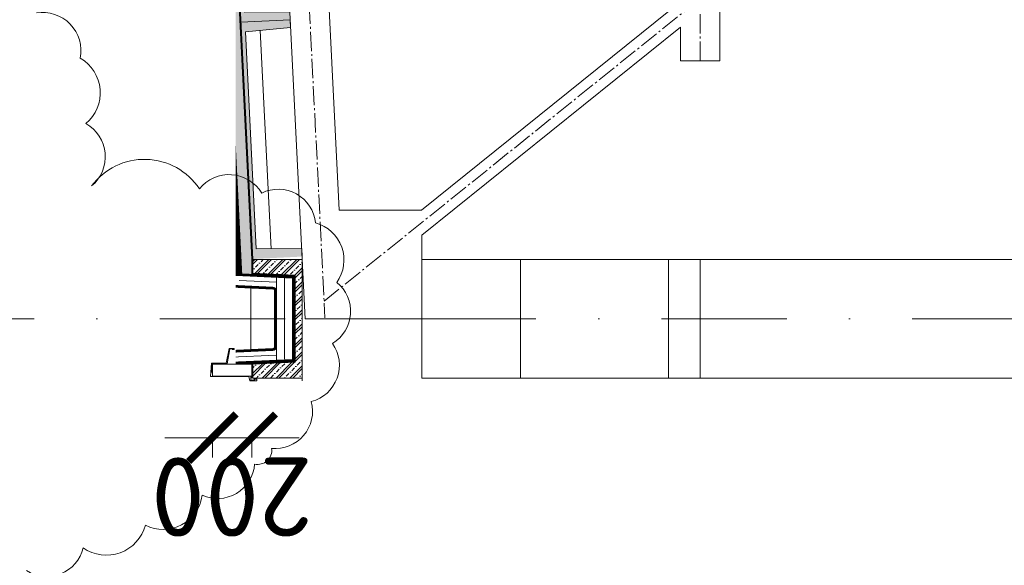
# Model space of a CAD drawing. Header units: millimetres. Extents: x -916886 to 3713765, y -2985421 to 1675785.
# Tile 240 of 256: x 204400 to 209385, y 230702 to 233463. Entities that reach past the tile are written whole.
import ezdxf
from ezdxf import colors
from ezdxf.entities.mleader import LeaderData, LeaderLine
from ezdxf.math import Vec2, Vec3

# ---------------------------------------------------------------- set-up
doc = ezdxf.new("R2010")
doc.units = ezdxf.units.MM
for name, pattern in [('AM_DIN_G_W050', [13.75, 9.75, -1.5, 1, -1.5]), ('CARKOVANA', [5, 3, -2]), ('CENTERX2', [101.6, 63.5, -12.7, 12.7, -12.7]), ('DASHDOT', [25.4, 12.7, -6.35, 0, -6.35])]:
    doc.linetypes.add(name, pattern=pattern)
doc.layers.get('Defpoints').update_dxf_attribs({"color": 8})
for name, color, linetype, lineweight in [('A99_N_kce-pohl', 1, 'Continuous', 9), ('A99_N_kce-rez-ten', 1, 'Continuous', 9), ('A99_N_koty-200', 5, 'Continuous', 5), ('A99_N_koty-200 @ 200', 5, 'Continuous', 5), ('A99_N_koty-200 @ 50 (2)', 5, 'Continuous', 5), ('A99_N_sraf', 252, 'Continuous', 0), ('A99_N_txt-popis-50', 240, 'Continuous', 9), ('A99_N_txt-popis-50 @ 200', 240, 'Continuous', 9), ('A99_N_txt-popis-50 @ 50', 240, 'Continuous', 9), ('A99_S_kce-pohl', 7, 'Continuous', 5), ('A99_S_kce-rez-sil', 7, 'Continuous', 15), ('A99_S_kce-rez-sil @ 200', 7, 'Continuous', 15), ('A99_S_kce-rez-ten', 7, 'Continuous', 9), ('A99_S_osy', 1, 'CENTERX2', 5), ('A99_S_sraf', 252, 'Continuous', 9)]:
    doc.layers.add(name, color=color, linetype=linetype, lineweight=lineweight)
doc.styles.add('A99_kota', font='isocpeur.ttf', dxfattribs={"height": 2})
doc.styles.add('A99_popis', font='isocpeur.ttf')
doc.linetypes.add('IZOLACE', pattern='A,0.00254,-2.54,[134,ltypeshp.shx,S=2.54,R=0,X=-2.54,Y=0],-5.08,[134,ltypeshp.shx,S=2.54,R=180,X=2.54,Y=0],-2.54', length=10.16254)
doc.dimstyles.new('A99_kota_200 new', dxfattribs={"dimscale": 200, "dimtxt": 2, "dimasz": 1.2, "dimexe": 0.5, "dimexo": 1.5, "dimgap": 0.5, "dimtad": 1, "dimdec": 0, "dimzin": 3, "dimdsep": 46, "dimtxsty": 'A99_kota', "dimblk": 'ARCHTICK', "dimcen": 2.5, "dimazin": 2, "dimtfac": 0.75, "dimtdec": 0, "dimtix": 1, "dimtmove": 2, "dimatfit": 0, "dimfxl": 0, "dimtolj": 1, "dimtzin": 0, "dimlwd": 5, "dimlwe": 5, "dimarcsym": 0})

# ---------------------------------------------------------------- blocks, each defined once
blk = doc.blocks.new('_ArchTick')
at = {"color": 0, "linetype": 'ByBlock', "const_width": 0.15}
blk.add_lwpolyline([(-0.5, -0.5), (0.5, 0.5)], dxfattribs=at)
blk = doc.blocks.new('*D4614')
at = {"layer": 'A99_N_koty-200', "color": 0, "linetype": 'Continuous', "lineweight": 5, "ltscale": 10, "transparency": 16777216}
for p, q in [((203539, 232114.9), (203539, 232354.9)), ((204339, 232114.9), (203439, 232114.9)), ((203539, 231789.5), (203539, 232114.9)), ((204339, 231789.5), (203439, 231789.5)), ((203539, 231789.5), (203539, 231549.5))]:
    blk.add_line(p, q, dxfattribs=at)
at = {"layer": 'Defpoints', "color": 0, "linetype": 'Continuous', "lineweight": 0, "ltscale": 10, "transparency": 16777216}
for p in [(203539, 232114.9), (205364.5, 232114.9), (205460.8, 231789.5)]:
    blk.add_point(p, dxfattribs=at)
at = {"layer": 'A99_N_koty-200', "color": 0, "linetype": 'Continuous', "lineweight": 5, "ltscale": 10, "transparency": 16777216, "xscale": 240, "yscale": 240, "zscale": 240}
for p, rotation in [((203539, 232114.9), 270), ((203539, 231789.5), 90)]:
    blk.add_blockref('_ArchTick', p, dxfattribs=dict(at, rotation=rotation))
at = {"layer": 'A99_N_koty-200', "color": 0, "linetype": 'Continuous', "lineweight": 0, "ltscale": 10, "transparency": 16777216, "insert": (203239, 231952.2), "char_height": 400, "attachment_point": 5, "rotation": 90, "style": 'A99_kota'}
blk.add_mtext('\\A1;325', dxfattribs=at)
blk = doc.blocks.new('*D4615')
at = {"layer": 'A99_N_koty-200', "color": 0, "linetype": 'Continuous', "lineweight": 5, "ltscale": 10, "transparency": 16777216}
for p, q in [((203739, 232114.9), (203514, 232114.9)), ((203539, 231789.5), (203539, 232114.9)), ((203739, 231789.5), (203514, 231789.5))]:
    blk.add_line(p, q, dxfattribs=at)
at = {"layer": 'Defpoints', "color": 0, "linetype": 'Continuous', "lineweight": 0, "ltscale": 10, "transparency": 16777216}
for p in [(203539, 232114.9), (205364.5, 232114.9), (205460.8, 231789.5)]:
    blk.add_point(p, dxfattribs=at)
at = {"layer": 'A99_N_koty-200', "color": 0, "linetype": 'Continuous', "lineweight": 5, "ltscale": 10, "transparency": 16777216, "xscale": 60, "yscale": 60, "zscale": 60}
for p, rotation in [((203539, 232114.9), 90), ((203539, 231789.5), 270)]:
    blk.add_blockref('_ArchTick', p, dxfattribs=dict(at, rotation=rotation))
at = {"layer": 'A99_N_koty-200', "color": 0, "linetype": 'Continuous', "lineweight": 0, "ltscale": 10, "transparency": 16777216, "insert": (203464, 231952.2), "char_height": 100, "attachment_point": 5, "rotation": 90, "style": 'A99_kota'}
blk.add_mtext('\\A1;325', dxfattribs=at)
blk = doc.blocks.new('*D536')
at = {"layer": 'A99_S_kce-rez-sil', "color": 0, "linetype": 'Continuous', "lineweight": 5, "ltscale": 0.5, "transparency": 16777216}
for p, q in [((205375, 231360), (205375, 231248.2)), ((205575, 231360), (205575, 231248.2)), ((205375, 231348.2), (205135, 231348.2)), ((205575, 231348.2), (205375, 231348.2)), ((205575, 231348.2), (205815, 231348.2))]:
    blk.add_line(p, q, dxfattribs=at)
at = {"layer": 'Defpoints', "color": 0, "linetype": 'Continuous', "lineweight": 0, "ltscale": 0.5, "transparency": 16777216}
for p in [(205375, 231660), (205575, 231660), (205375, 231348.2)]:
    blk.add_point(p, dxfattribs=at)
at = {"layer": 'A99_S_kce-rez-sil', "color": 0, "linetype": 'Continuous', "lineweight": 5, "ltscale": 0.5, "transparency": 16777216, "xscale": 240, "yscale": 240, "zscale": 240}
for p, rotation in [((205375, 231348.2), 359.9999999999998), ((205575, 231348.2), 179.9999999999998)]:
    blk.add_blockref('_ArchTick', p, dxfattribs=dict(at, rotation=rotation))
at = {"layer": 'A99_S_kce-rez-sil', "color": 0, "linetype": 'Continuous', "lineweight": 0, "ltscale": 0.5, "transparency": 16777216, "insert": (205475, 231048.2), "char_height": 400, "attachment_point": 5, "rotation": 180, "style": 'A99_kota'}
blk.add_mtext('\\A1;200', dxfattribs=at)
blk = doc.blocks.new('*U5074')
at = {"layer": 'A99_N_txt-popis-50 @ 200', "lineweight": 9}
ml = blk.add_multileader_mtext('Standard', dxfattribs=at)
ml.set_content('\\A1;{\\C256;odvodňovací systém \\Pbude součásti \\Pdodávky opláštění}', color=1, style='A99_popis')
ml.set_leader_properties(color=256, linetype='ByLayer', lineweight=-1)
ml.build(insert=Vec2(0, 0))
ml.multileader.update_dxf_attribs({"dogleg_length": 1, "arrow_head_size": 300, "scale": 200})
ctx = ml.context
ctx.base_point, ctx.scale, ctx.char_height, ctx.arrow_head_size, ctx.landing_gap_size, ctx.plane_origin, ctx.plane_x_axis, ctx.plane_y_axis = Vec3(204020, -12035), 200, 400, 300, 250, Vec3(208175.1, -8522.5), Vec3(0, 1), Vec3(-1, 0)
notes = []
notes.append((ctx, [(1, (1, 1, 0), (204020, -1805), (0, -1), 4890, [(0, [(205935.3, -1130)], 0, [])])]))
ctx.mtext.insert, ctx.mtext.text_direction, ctx.mtext.rotation, ctx.mtext.width, ctx.mtext.defined_height, ctx.mtext.flow_direction = Vec3(203760, -11785), Vec3(0, 1), 1.570796, 5020, 63.5, 5
ctx.mtext.has_bg_fill, ctx.mtext.bg_color, ctx.mtext.bg_scale_factor, ctx.mtext.bg_transparency, ctx.mtext.use_window_bg_color = 1, -1073741824, 1, 0, 1
for ctx, leaders in notes:
    for number, flags, end, landing, length, lines in leaders:
        leader = LeaderData()
        leader.index, (leader.has_last_leader_line, leader.has_dogleg_vector, leader.attachment_direction) = number, flags
        leader.last_leader_point, leader.dogleg_vector, leader.dogleg_length = Vec3(end), Vec3(landing), length
        for number, points, colour, breaks in lines:
            line = LeaderLine()
            line.index, line.vertices, line.color, line.breaks = number, Vec3.list(points), colors.encode_raw_color(colour), breaks
            leader.lines.append(line)
        ctx.leaders.append(leader)
blk = doc.blocks.new('*U5255')
at = {"layer": 'A99_N_koty-200 @ 200', "linetype": 'Continuous', "lineweight": 0, "ltscale": 10}
dim = blk.add_linear_dim(base=(203539, 232114.9), p1=(205460.8, 231789.5), p2=(205364.5, 232114.9), angle=90, dimstyle='A99_kota_200 new', override={"dimscale": 200, "dimtix": 1, "dimtofl": 1, "dimtmove": 2, "dimatfit": 0}, dxfattribs=at)
dim.commit()
dim.dimension.update_dxf_attribs({"geometry": '*D4614', "text_midpoint": (203239, 231952.2)})
at = {"layer": 'A99_N_koty-200 @ 50 (2)', "linetype": 'Continuous', "lineweight": 0, "ltscale": 10}
dim = blk.add_linear_dim(base=(203539, 232114.9), p1=(205460.8, 231789.5), p2=(205364.5, 232114.9), angle=90, dimstyle='A99_kota_200 new', override={"dimscale": 50, "dimtix": 1, "dimtofl": 1, "dimtmove": 2, "dimatfit": 0}, dxfattribs=at)
dim.commit()
dim.dimension.update_dxf_attribs({"geometry": '*D4615', "text_midpoint": (203464, 231952.2)})
blk = doc.blocks.new('*U5268')
at = {"layer": 'A99_N_txt-popis-50 @ 50', "lineweight": 9}
ml = blk.add_multileader_mtext('Standard', dxfattribs=at)
ml.set_content('\\A1;{\\C256;odvodňovací systém \\Pbude součásti \\Pdodávky opláštění}', color=1, style='A99_popis')
ml.set_leader_properties(color=256, linetype='ByLayer', lineweight=-1)
ml.build(insert=Vec2(0, 0))
ml.multileader.update_dxf_attribs({"dogleg_length": 1, "arrow_head_size": 75, "scale": 50})
ctx = ml.context
ctx.base_point, ctx.scale, ctx.char_height, ctx.arrow_head_size, ctx.landing_gap_size, ctx.plane_origin, ctx.plane_x_axis, ctx.plane_y_axis = Vec3(204689.1, 184038.8), 50, 100, 75, 62.5, Vec3(208175.1, 178127.5), Vec3(0, 1), Vec3(-1, 0)
notes = []
notes.append((ctx, [(1, (1, 1, 0), (204689.1, 185520), (0, -1), 146.2, [(0, [(205935.3, 185520)], 0, [])])]))
ctx.mtext.insert, ctx.mtext.text_direction, ctx.mtext.rotation, ctx.mtext.width, ctx.mtext.defined_height, ctx.mtext.flow_direction = Vec3(204624.1, 184101.3), Vec3(0, 1), 1.570796, 1255, 15.9, 5
ctx.mtext.has_bg_fill, ctx.mtext.bg_color, ctx.mtext.bg_scale_factor, ctx.mtext.bg_transparency, ctx.mtext.use_window_bg_color = 1, -1073741824, 1, 0, 1
for ctx, leaders in notes:
    for number, flags, end, landing, length, lines in leaders:
        leader = LeaderData()
        leader.index, (leader.has_last_leader_line, leader.has_dogleg_vector, leader.attachment_direction) = number, flags
        leader.last_leader_point, leader.dogleg_vector, leader.dogleg_length = Vec3(end), Vec3(landing), length
        for number, points, colour, breaks in lines:
            line = LeaderLine()
            line.index, line.vertices, line.color, line.breaks = number, Vec3.list(points), colors.encode_raw_color(colour), breaks
            leader.lines.append(line)
        ctx.leaders.append(leader)
at = {"layer": 'A99_N_txt-popis-50 @ 200', "lineweight": 9}
ml = blk.add_multileader_mtext('Standard', dxfattribs=at)
ml.set_content('\\A1;{\\C256;odvodňovací systém \\Pbude součásti \\Pdodávky opláštění}', color=1, style='A99_popis')
ml.set_leader_properties(color=256, linetype='ByLayer', lineweight=-1)
ml.build(insert=Vec2(0, 0))
ml.multileader.update_dxf_attribs({"dogleg_length": 1, "arrow_head_size": 300, "scale": 200})
ctx = ml.context
ctx.base_point, ctx.scale, ctx.char_height, ctx.arrow_head_size, ctx.landing_gap_size, ctx.plane_origin, ctx.plane_x_axis, ctx.plane_y_axis = Vec3(204020, 174615), 200, 400, 300, 250, Vec3(208175.1, 178127.5), Vec3(0, 1), Vec3(-1, 0)
notes = []
notes.append((ctx, [(1, (1, 1, 0), (204020, 184845), (0, -1), 4890, [(0, [(205935.3, 185520)], 0, [])])]))
ctx.mtext.insert, ctx.mtext.text_direction, ctx.mtext.rotation, ctx.mtext.width, ctx.mtext.defined_height, ctx.mtext.flow_direction = Vec3(203760, 174865), Vec3(0, 1), 1.570796, 5020, 63.5, 5
ctx.mtext.has_bg_fill, ctx.mtext.bg_color, ctx.mtext.bg_scale_factor, ctx.mtext.bg_transparency, ctx.mtext.use_window_bg_color = 1, -1073741824, 1, 0, 1
for ctx, leaders in notes:
    for number, flags, end, landing, length, lines in leaders:
        leader = LeaderData()
        leader.index, (leader.has_last_leader_line, leader.has_dogleg_vector, leader.attachment_direction) = number, flags
        leader.last_leader_point, leader.dogleg_vector, leader.dogleg_length = Vec3(end), Vec3(landing), length
        for number, points, colour, breaks in lines:
            line = LeaderLine()
            line.index, line.vertices, line.color, line.breaks = number, Vec3.list(points), colors.encode_raw_color(colour), breaks
            leader.lines.append(line)
        ctx.leaders.append(leader)

msp = doc.modelspace()

# ---------------------------------------------------------------- linework, layer by layer
at = {"layer": 'A99_S_kce-pohl', "lineweight": 5}
for p, q in [((207745, 233425.1), (207745, 233255.3)), ((207745, 233255.3), (207945, 233255.3))]:
    msp.add_line(p, q, dxfattribs=at)
at = {"layer": 'A99_S_kce-pohl', "lineweight": 0}
msp.add_line((206435, 231870), (206435, 232372.4), dxfattribs=at)
at = {"layer": 'A99_S_kce-pohl'}
for p, q in [((211185, 232250), (206465.5, 232250)), ((211185, 231650), (206465.5, 231650))]:
    msp.add_line(p, q, dxfattribs=at)
at = {"layer": 'A99_S_kce-pohl', "color": 253, "linetype": 'AM_DIN_G_W050', "lineweight": 0, "ltscale": 10}
msp.add_lwpolyline([(207845, 233255.3), (207845, 233255.3), (207845, 240950)], dxfattribs=at)
at = {"layer": 'A99_S_kce-pohl', "lineweight": 5}
for points in [[(207945, 240950), (207945, 233255.3)], [(207695, 233513.2), (206434.1, 232500)], [(207745, 233425.1), (206435, 232372.4)], [(206434.1, 232500), (206017.7, 232500)], [(206435, 231950), (206435, 232372.4)]]:
    msp.add_lwpolyline(points, dxfattribs=at)
at = {"layer": 'A99_S_kce-rez-sil', "lineweight": 20}
for points in [[(206935, 232250), (206935, 231650), (206435, 231650), (206435, 232250)], [(207685, 232250), (207685, 231650), (207845, 231650), (207845, 232250)]]:
    msp.add_lwpolyline(points, close=True, dxfattribs=at)
at = {"layer": 'A99_S_kce-rez-ten', "color": 253, "lineweight": 0}
msp.add_line((207745, 233255.3), (207945, 233255.3), dxfattribs=at)
at = {"layer": 'A99_S_kce-rez-ten', "lineweight": 0}
msp.add_line((206138, 231950), (206435, 231950), dxfattribs=at)

# ---------------------------------------------------------------- block references
at = {"layer": 'A99_N_txt-popis-50', "color": 4, "linetype": 'Continuous', "lineweight": 0}
msp.add_blockref('*U5074', (0, 0), dxfattribs=at)

# ---------------------------------------------------------------- next in the draw order: hatches: boundary and pattern name
at = {"layer": 'A99_S_sraf', "lineweight": 0, "transparency": 33554687}
h = msp.add_hatch(dxfattribs=at)
h.set_pattern_fill('ZELEZOBETON', color=256, scale=10)
h.set_pattern_definition([(135, (208855, 185740), (-35.35534, -35.35534), []), (135, (208855, 185754.14), (-35.35534, -35.35534), []), (135, (208855, 185782.426), (-49.497475, -21.213203), [20, -10, 0, -10])])
h.paths.add_polyline_path([(205579.6, 232252.1), (205640.5, 232255.2), (205778.1, 232262), (205829.3, 232264.6), (205827.3, 232304.6), (205597.1, 232303.1), (205542.2, 233401.7), (205771.4, 233423.2), (205767.4, 233503.1), (205537.2, 233501.6), (205482.3, 234600.2), (205711.4, 234621.7), (205707.4, 234701.6), (205477.3, 234700.1), (205422.4, 235798.7), (205651.5, 235820.2), (205647.5, 235900.1), (205417.4, 235898.6), (205362.6, 236997.2), (205591.8, 237018.7), (205587.6, 237098.6), (205357.6, 237097.1), (205302.7, 238195.7), (205531.6, 238217.2), (205529.6, 238257.1), (204720.9, 238216.7), (204725.4, 238126.8), (205290.2, 238044.9)])
at = {"layer": 'A99_S_sraf', "linetype": 'Continuous', "lineweight": 0, "ltscale": 2, "transparency": 33554562}
h = msp.add_hatch(dxfattribs=at)
h.set_pattern_fill('BETON-LEHKY', color=256, scale=10)
h.set_pattern_definition([(137.86, (205568.888, 214265.76), (-26.83778, -29.660305), []), (92.86, (205553.407, 214310.11), (-29.660305, 26.837778), [5, -51.56854]), (137.86, (205553.157, 214315.104), (-26.83778, -29.660305), [5, -35]), (182.86, (205549.45, 214318.458), (-26.837778, -29.660305), [5, -51.56854]), (227.86, (205544.456, 214318.21), (29.660305, -26.83778), [5, -35]), (92.86, (205541.35, 214309.508), (-29.660305, 26.837778), [5, -51.56854]), (137.86, (205545.06, 214306.153), (-26.83778, -29.660305), [5, -35]), (182.86, (205550.052, 214306.402), (-26.837778, -29.660305), [5, -51.56854]), (227.86, (205553.407, 214310.11), (29.660305, -26.83778), [5, -35]), (137.86, (205536.13, 214322.37), (-26.83778, -29.660305), [10, -30])])
h.paths.add_polyline_path([(205523.2, 232177.6), (205230.8, 238031.9), (205285.7, 238034.7), (205574.6, 232251.9), (205575, 232175.2)])
at = {"layer": 'A99_S_sraf', "lineweight": 0, "transparency": 33554687}
h = msp.add_hatch(dxfattribs=at)
h.set_pattern_fill('ZELEZOBETON', color=256, scale=10)
h.set_pattern_definition([(45, (-83755, -357050), (-35.355339, 35.355339), []), (45, (-83740.86, -357050), (-35.355339, 35.355339), []), (45, (-83712.574, -357050), (-21.2132034, 49.4974747), [20, -10, 0, -10])])
h.paths.add_polyline_path([(205830, 231950), (205795, 231950), (205795, 231730), (205580, 231720), (205580, 231650), (205830, 231650)])
h.paths.add_polyline_path([(205830, 232250), (205580, 232250), (205580, 232180), (205795, 232170), (205795, 231950), (205830, 231950)])

# ---------------------------------------------------------------- next in the draw order: linework, layer by layer
at = {"layer": 'A99_N_kce-pohl'}
msp.add_lwpolyline([(204564.8, 238030), (204564.8, 225880)], dxfattribs=at)
at = {"layer": 'A99_N_kce-rez-ten', "linetype": 'CARKOVANA', "lineweight": 0, "ltscale": 15, "const_width": 5}
for points in [[(205692.5, 231950), (205692.5, 232090.3, 0.400665), (205680.6, 232102.7), (205363.4, 232117.5, -0.386254), (205337.2, 232143.6), (205051.9, 237854.2), (204952.4, 237985.3), (204733.4, 238017.1), (204552.5, 238097.6), (204552.5, 238207.5)], [(205697.5, 231950), (205697.5, 232090.3, 0.400665), (205680.8, 232107.7), (205363.6, 232122.5, -0.386254), (205342.2, 232143.8), (205056.8, 237856), (204955.1, 237990), (204734.8, 238021.9), (204557.5, 238100.9), (204557.5, 238207.5)], [(205692.5, 231950), (205692.5, 231809.7, -0.400665), (205680.6, 231797.3), (205460, 231787)], [(205697.5, 231950), (205697.5, 231809.7, -0.400665), (205680.8, 231792.3), (205460, 231782)]]:
    msp.add_lwpolyline(points, format="xyb", dxfattribs=at)
at = {"layer": 'A99_N_kce-rez-ten', "linetype": 'Continuous', "lineweight": 0}
for points in [[(204550, 238207.5), (204550, 238096), (204732.7, 238014.7), (204951, 237983), (205049.4, 237853.3), (205332.7, 232183.4)], [(204555, 238207.5), (204555, 238099.3), (204734.1, 238019.5), (204953.7, 237987.6), (205054.4, 237855.1), (205337.7, 232183.6)], [(204560, 238207.5), (204560, 238102.5), (204735.5, 238024.3), (204956.5, 237992.3), (205059.3, 237856.9), (205342.7, 232183.9)], [(205483.7, 232367.5), (205493.6, 232169)], [(205493.6, 232169), (205780, 232155.7), (205780, 231950)], [(205523.2, 232177.6), (205790, 232165.2), (205790, 231950)], [(205570, 232105.4), (205570, 231794.6)], [(205469.4, 231729.9), (205780, 231744.3), (205780, 231950)], [(205523.2, 231722.4), (205790, 231734.8), (205790, 231950)], [(205718.9, 231731.5), (205790, 231734.8), (205520.3, 231722.2)]]:
    msp.add_lwpolyline(points, dxfattribs=at)
at = {"layer": 'A99_N_kce-rez-ten', "linetype": 'Continuous', "lineweight": 0, "ltscale": 0.5}
for points in [[(205690, 231950), (205690, 232090.3, 0.400665), (205680.5, 232100.2), (205363.3, 232115, -0.386254), (205334.7, 232143.5), (205049.4, 237853.3), (204951, 237983), (204732.7, 238014.7), (204550, 238096), (204550, 238207.5)], [(205695, 231950), (205695, 232090.3, 0.400665), (205680.7, 232105.2), (205363.5, 232120, -0.386254), (205339.7, 232143.7), (205054.4, 237855.1), (204953.7, 237987.6), (204734.1, 238019.5), (204555, 238099.3), (204555, 238207.5)], [(205700, 231950), (205700, 232090.3, 0.400665), (205680.9, 232110.2), (205363.7, 232125, -0.386254), (205344.7, 232144), (205059.3, 237856.9), (204956.5, 237992.3), (204735.5, 238024.3), (204560, 238102.5), (204560, 238207.5)], [(205700, 231950), (205700, 231809.7, -0.400665), (205680.9, 231789.8), (205460, 231779.5)], [(205695, 231950), (205695, 231809.7, -0.400665), (205680.7, 231794.8), (205460, 231784.5)], [(205690, 231950), (205690, 231809.7, -0.400665), (205680.5, 231799.8), (205460, 231789.5)]]:
    msp.add_lwpolyline(points, format="xyb", dxfattribs=at)
at = {"layer": 'A99_N_kce-rez-ten', "lineweight": 0}
msp.add_lwpolyline([(205425.9, 232122.1), (205133.9, 237966.5)], dxfattribs=at)
at = {"layer": 'A99_N_kce-rez-ten', "linetype": 'CARKOVANA', "lineweight": 0, "ltscale": 15, "const_width": 10}
for points in [[(205488.7, 232367.7), (205488.7, 232367.7), (205498.6, 232168.8)], [(205498.4, 232173.8), (205785, 232160.5), (205785, 231950)], [(205469.4, 231724.9), (205785, 231739.5), (205785, 231950)]]:
    msp.add_lwpolyline(points, dxfattribs=at)
at = {"layer": 'A99_N_kce-rez-ten', "linetype": 'Continuous', "lineweight": 0, "ltscale": 0.5}
msp.add_lwpolyline([(205700, 232160), (205700, 231740)], dxfattribs=at)
at = {"layer": 'A99_N_sraf', "color": 1, "linetype": 'IZOLACE', "ltscale": 3.8}
for points in [[(205386.4, 232123.9), (205093.6, 237972.4)], [(205466, 232120.2), (205174.2, 237960.7)], [(205740, 231745), (205740, 232157.5)]]:
    msp.add_lwpolyline(points, dxfattribs=at)
at = {"layer": 'A99_N_sraf', "color": 1, "linetype": 'IZOLACE', "ltscale": 2}
for points in [[(205511.6, 232143.1), (205700, 232134.4)], [(205469.4, 231754.9), (205700, 231765.6)]]:
    msp.add_lwpolyline(points, dxfattribs=at)
at = {"layer": 'A99_S_kce-pohl', "lineweight": 5}
for points in [[(205395, 240950), (205845, 231950)], [(205904.2, 234771.4), (206017.7, 232500)]]:
    msp.add_lwpolyline(points, dxfattribs=at)
at = {"layer": 'A99_S_kce-pohl', "color": 253, "linetype": 'AM_DIN_G_W050', "lineweight": 0, "ltscale": 10}
for points in [[(205494.9, 240955), (205944.9, 231955)], [(207945, 233650), (205940.7, 232039.3)]]:
    msp.add_lwpolyline(points, dxfattribs=at)
at = {"layer": 'A99_S_kce-rez-sil', "lineweight": 13}
for points in [[(205829.3, 232264.6), (205827.3, 232304.6), (205597.1, 232303.1), (205542.2, 233401.7), (205771.4, 233423.2), (205769.4, 233463.1), (205769.4, 233463.1)], [(205829.3, 231635.4), (205829.3, 232265)]]:
    msp.add_lwpolyline(points, dxfattribs=at)
at = {"layer": 'A99_S_kce-rez-ten', "linetype": 'CARKOVANA', "lineweight": 0, "ltscale": 15}
for points, const_width in [([(205513.7, 232168.7), (205220.1, 238045), (204730, 238116.2)], 20), ([(205577.5, 232250), (205577.5, 232177.6), (205792.5, 232167.6), (205792.5, 231950)], 5), ([(205577.5, 231650), (205577.5, 231722.4), (205792.5, 231732.4), (205792.5, 231950)], 5)]:
    msp.add_lwpolyline(points, dxfattribs=dict(at, const_width=const_width))
at = {"layer": 'A99_S_kce-rez-ten', "lineweight": 0}
for points in [[(205579.6, 232252.1), (205290.2, 238044.9), (204723.9, 238127)], [(205523.6, 232169.2), (205229.7, 238053.7), (204730, 238126.2)], [(205503.7, 232168.2), (205210.5, 238036.2), (204730, 238106)], [(205574.6, 232251.9), (205285.1, 238046.4)], [(205575, 231650), (205575, 231724.8), (205790, 231734.8), (205790, 231950)], [(206435, 231950), (205845, 231950)]]:
    msp.add_lwpolyline(points, dxfattribs=at)
at = {"layer": 'A99_S_kce-rez-ten', "linetype": 'CARKOVANA', "ltscale": 15, "const_width": 5}
msp.add_lwpolyline([(205577.1, 232252), (205287.6, 238044.8)], dxfattribs=at)
at = {"layer": 'A99_S_kce-rez-ten', "lineweight": 0}
for points in [[(205769.4, 233463.1), (205519.7, 233450.6), (205459.8, 234649.1), (205709.5, 234661.6), (205711.5, 234621.7), (205482.3, 234600.2), (205537.2, 233501.6), (205767.4, 233503.1)], [(205580, 232250), (205830, 232250), (205830, 231650), (205580, 231650), (205580, 231720), (205795, 231730), (205795, 232170), (205580, 232180)]]:
    msp.add_lwpolyline(points, close=True, dxfattribs=at)
at = {"layer": 'A99_S_kce-rez-ten', "lineweight": 5}
msp.add_lwpolyline([(205672.1, 232303.6), (205616.9, 233408.7)], dxfattribs=at)
at = {"layer": 'A99_S_kce-rez-ten', "color": 1, "lineweight": 0}
msp.add_lwpolyline([(205575, 232250), (205575, 232175.2), (205790, 232165.2), (205790, 231950)], dxfattribs=at)
at = {"layer": 'A99_S_kce-rez-ten', "color": 253, "lineweight": 0}
msp.add_lwpolyline([(206435, 231950), (205845, 231950)], dxfattribs=at)
at = {"layer": 'A99_S_osy', "linetype": 'DASHDOT', "lineweight": 5, "ltscale": 50}
msp.add_lwpolyline([(222254.8, 231950), (202234.8, 231950)], dxfattribs=at)

# ---------------------------------------------------------------- next in the draw order: block references
at = {"layer": 'A99_N_koty-200', "color": 4, "linetype": 'Continuous', "lineweight": 0}
msp.add_blockref('*U5255', (0, 0), dxfattribs=at)

# ---------------------------------------------------------------- next in the draw order: block references
at = {"layer": 'A99_N_txt-popis-50', "color": 4, "linetype": 'Continuous', "lineweight": 0}
msp.add_blockref('*U5268', (0, 0), dxfattribs=at)

# ---------------------------------------------------------------- next in the draw order: linework, layer by layer
at = {"layer": 'A99_S_kce-rez-sil', "color": 4, "linetype": 'Continuous', "lineweight": 0, "ltscale": 0.5}
msp.add_lwpolyline([(204433.8, 230676.1, 0.520567), (204720.8, 230791, 0.520567), (204720.8, 230791, 0.520567), (205036.5, 230905.9, 0.520567), (205036.5, 230905.9, 0.520567), (205323.6, 231056.7, 0.520567), (205323.6, 231056.7, 0.520567), (205589.1, 231214.6, 0.520567), (205589.1, 231214.6, 0.520567), (205675.2, 231293.6, 0.520567), (205876.1, 231530.5, 0.520567), (205876.1, 231530.5, 0.520567), (205983.8, 231824.9, 0.520567), (205983.8, 231824.9, 0.520567), (206005.3, 232133.6, 0.520567), (206005.3, 232133.6, 0.520567), (205897.6, 232435.1, 0.520567), (205897.6, 232435.1, 0.520567), (205625, 232585.9, 0.520567), (205625, 232585.9, 0.520567), (205309.2, 232607.4, 0.520567), (205309.2, 232607.4, 0.520567), (204763.9, 232621.8, 0.520567), (204735.2, 232937.7, 0.520567), (204735.2, 232937.7, 0.520567), (204706.5, 233267.9, 0.520567), (204706.5, 233267.9, 0.520567), (204484, 233497.7, 0.520567)], format="xyb", dxfattribs=at)
at = {"layer": 'A99_S_kce-rez-sil', "color": 3, "linetype": 'Continuous', "lineweight": 5, "ltscale": 0.5}
for points in [[(205585, 231645), (205600, 231645), (205600, 231635), (205565, 231635), (205560, 231657.4), (205365, 231657.4), (205370, 231724.5), (205445, 231725.5), (205460, 231800), (205485, 231800)], [(205590, 231640), (205570, 231640), (205570, 231659), (205490, 231659)]]:
    msp.add_lwpolyline(points, dxfattribs=at)
at = {"layer": 'A99_S_kce-rez-sil', "color": 4, "linetype": 'Continuous', "lineweight": 0, "ltscale": 0.5}
for points in [[(205479.8, 231797.4), (205463.6, 231797.1), (205449.3, 231722.4), (205372.7, 231721.8), (205372.5, 231678.6)], [(205485, 231800), (205485, 231795), (205475.6, 231794.6)]]:
    msp.add_lwpolyline(points, dxfattribs=at)
msp.add_lwpolyline([(205375, 231660), (205375, 231720), (205575, 231720), (205575, 231660)], close=True, dxfattribs=at)
at = {"layer": 'A99_S_osy', "linetype": 'DASHDOT', "lineweight": 5, "ltscale": 50}
msp.add_lwpolyline([(222254.8, 231950), (202234.8, 231950)], dxfattribs=at)

# ---------------------------------------------------------------- next in the draw order: dimensions: what is measured, and where the dimension line sits
at = {"layer": 'A99_S_kce-rez-sil @ 200', "color": 4, "linetype": 'Continuous', "lineweight": 0, "ltscale": 0.5}
dim = msp.add_linear_dim(base=(205375, 231348.2), p1=(205575, 231660), p2=(205375, 231660), angle=180, dimstyle='A99_kota_200 new', override={"dimscale": 200, "dimtix": 1, "dimtofl": 1, "dimtmove": 2, "dimatfit": 0}, dxfattribs=at)
dim.commit()
dim.dimension.update_dxf_attribs({"geometry": '*D536', "text_midpoint": (205475, 231048.2)})

doc.saveas('drawing.dxf')
